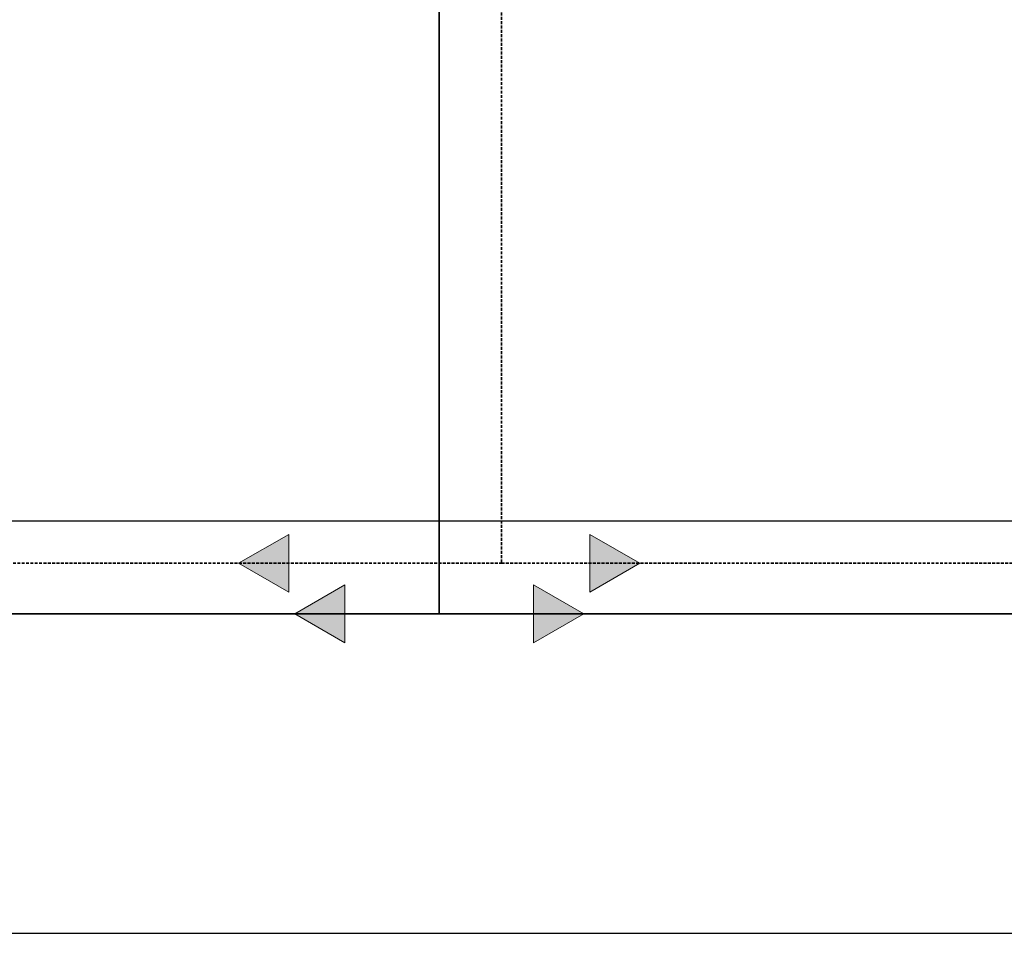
# Model space of a CAD drawing. Header units: millimetres. Extents: x 14365 to 105143, y -126377 to -22383.
# Tile 135 of 191: x 69856 to 71217, y -120887 to -119625. Entities that reach past the tile are written whole.
import ezdxf

# ---------------------------------------------------------------- set-up
doc = ezdxf.new("R2010")
doc.units = ezdxf.units.MM
doc.linetypes.add('phl_thick', pattern=[0])
doc.linetypes.add('ČÁRKOVANÁ', pattern=[0.75, 0.5, -0.25])
for name, color, linetype, lineweight in [('UT_POTRUBI - PŘÍVOD', 1, 'Continuous', 35), ('UT_POTRUBI - ZPÁTEČKA', 5, 'ČÁRKOVANÁ', 35), ('UT_SCHÉMA_PŘÍVOD', 10, 'Continuous', 35), ('VZT_50 POPIS - OBECNE', 7, 'Continuous', 5)]:
    doc.layers.add(name, color=color, linetype=linetype, lineweight=lineweight)

msp = doc.modelspace()

# ---------------------------------------------------------------- hatches: boundary and pattern name
at = {"layer": 'VZT_50 POPIS - OBECNE', "linetype": 'phl_thick'}
h = msp.add_hatch(color=256, dxfattribs=at)
h.dxf.hatch_style = 1
h.paths.add_polyline_path([(70227.6, -120335.9), (70158.3, -120375.9), (70227.6, -120415.9)])
h = msp.add_hatch(color=256, dxfattribs=at)
h.dxf.hatch_style = 1
h.paths.add_polyline_path([(70643.7, -120335.9), (70713, -120375.9), (70643.7, -120415.9)])
h = msp.add_hatch(color=256, dxfattribs=at)
h.dxf.hatch_style = 1
h.paths.add_polyline_path([(70305.2, -120405.6), (70236, -120445.6), (70305.2, -120485.6)])
h = msp.add_hatch(color=256, dxfattribs=at)
h.dxf.hatch_style = 1
h.paths.add_polyline_path([(70566, -120405.6), (70635.3, -120445.6), (70566, -120485.6)])

# ---------------------------------------------------------------- linework, layer by layer
at = {"ltscale": 8}
for p, q in [((31841.3, -120317.2), (105085.1, -120317.2)), ((31841.3, -120887.2), (105085.1, -120887.2))]:
    msp.add_line(p, q, dxfattribs=at)
at = {"layer": 'UT_POTRUBI - PŘÍVOD', "ltscale": 8}
msp.add_line((52679.3, -120445.6), (75468.1, -120445.6), dxfattribs=at)
at = {"layer": 'UT_POTRUBI - ZPÁTEČKA', "linetype": 'ČÁRKOVANÁ', "ltscale": 8}
for p, q in [((70521.8, -119164.9), (70521.8, -120375.9)), ((64890.5, -120375.9), (70521.8, -120375.9)), ((70521.8, -120375.9), (75469.9, -120375.9))]:
    msp.add_line(p, q, dxfattribs=at)
at = {"layer": 'UT_SCHÉMA_PŘÍVOD'}
msp.add_line((70435.6, -119164.9), (70435.6, -120445.6), dxfattribs=at)
at = {"layer": 'VZT_50 POPIS - OBECNE', "linetype": 'phl_thick'}
for p, q in [((70227.6, -120335.9), (70158.3, -120375.9)), ((70227.6, -120415.9), (70227.6, -120335.9)), ((70643.7, -120335.9), (70713, -120375.9)), ((70643.7, -120415.9), (70643.7, -120335.9)), ((70158.3, -120375.9), (70227.6, -120415.9)), ((70713, -120375.9), (70643.7, -120415.9)), ((70305.2, -120405.6), (70236, -120445.6)), ((70305.2, -120485.6), (70305.2, -120405.6)), ((70566, -120405.6), (70635.3, -120445.6)), ((70566, -120485.6), (70566, -120405.6)), ((70236, -120445.6), (70305.2, -120485.6)), ((70635.3, -120445.6), (70566, -120485.6))]:
    msp.add_line(p, q, dxfattribs=at)

doc.saveas('drawing.dxf')
